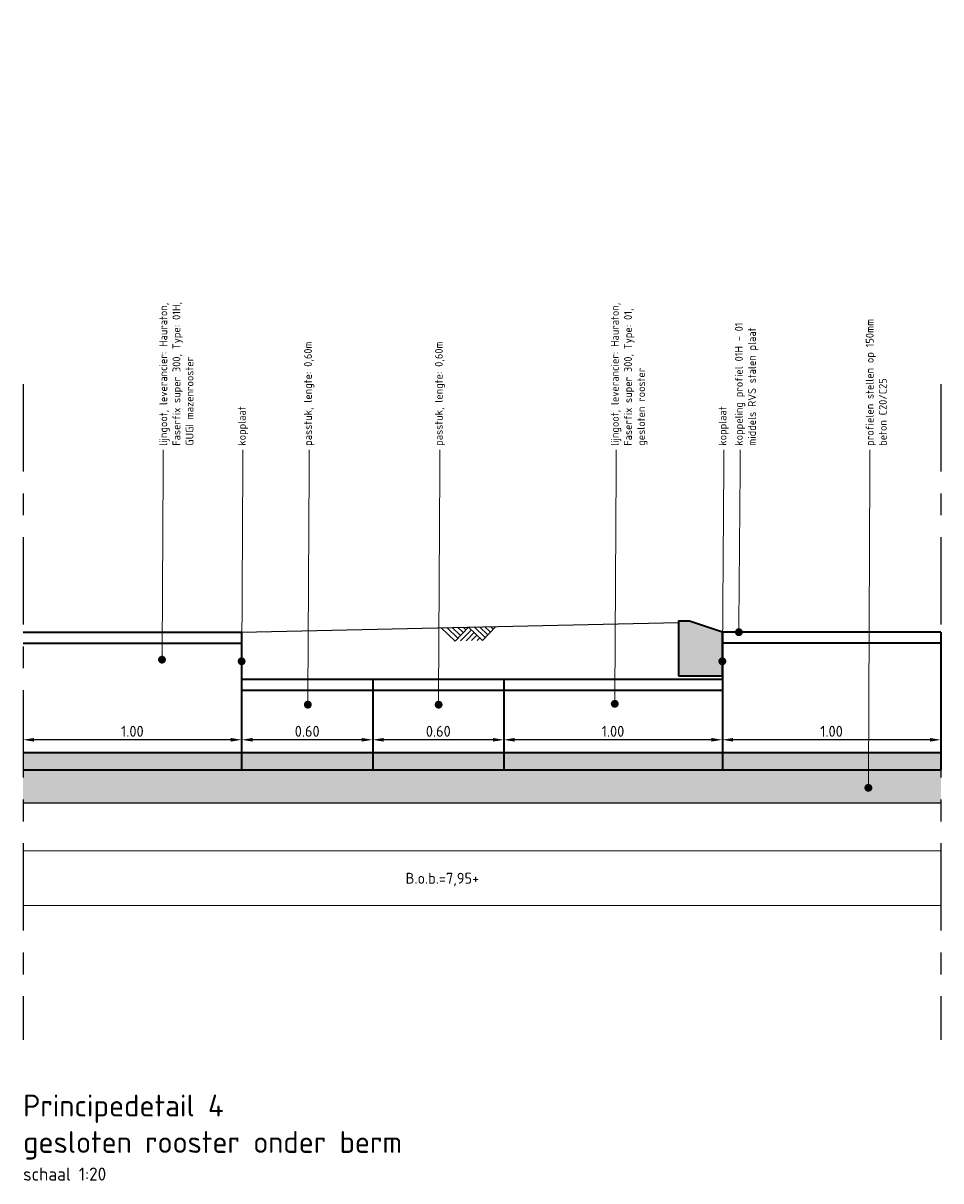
# Model space of a CAD drawing. Header units: metres. Extents: x 2158 to 2361, y 3646 to 3696.
# Tile 3 of 44: x 2182.1 to 2186.3, y 3666.8 to 3672.1. Entities that reach past the tile are written whole.
import ezdxf
from ezdxf import colors
from ezdxf.entities.mleader import LeaderData, LeaderLine
from ezdxf.math import Vec2, Vec3

# ---------------------------------------------------------------- set-up
doc = ezdxf.new("R2010")
doc.units = ezdxf.units.M
doc.header["$LTSCALE"] = 5
doc.linetypes.add('XX-AFBREEK', pattern=[7, 4, -1, 1, -1])
for name, color, linetype, lineweight in [('N-WE-GW-MAAIVELD-SD', 90, 'Continuous', 25), ('N-WE-RI-HWA-BETONVORM-V', 254, 'Continuous', 18), ('N-WE-RI-HWA-duiker-G', 150, 'Continuous', 18), ('N-WE-RI-HWA_GOOT_LIJNGOOT-G gesloten', 1, 'Continuous', 35), ('N-WE-RI-HWA_GOOT_LIJNGOOT-V gesloten', 253, 'Continuous', 18), ('N-WE-VH-KANTOPSLUITING-A', 253, 'Continuous', 35), ('N-WE-VH-KANTOPSLUITING-G', 3, 'Continuous', 35), ('X-XX-AL-AANPIJLING-T18', 10, 'Continuous', 15), ('X-XX-AL-AFBREEKLIJN-GD', 7, 'XX-AFBREEK', 25), ('X-XX-AL-T18', 10, 'Continuous', 15), ('X-XX-AL-T25', 7, 'Continuous', 25)]:
    doc.layers.add(name, color=color, linetype=linetype, lineweight=lineweight)
doc.layers.add('TM00_MAATVOERING', color=1, linetype='Continuous')
doc.styles.add('NLCS-ISO-M20-T25', font='NLCS-ISO.ttf', dxfattribs={"height": 0.05})
doc.styles.add('NLCS-ISO-M20-T50', font='NLCS-ISO.ttf', dxfattribs={"height": 0.1})
doc.dimstyles.new('NLCS-M20-T25-PIJL_L2_H2', dxfattribs={"dimscale": 0.02, "dimtxt": 2.5, "dimasz": 2.5, "dimexe": 2, "dimexo": 2, "dimgap": 0.7, "dimtad": 1, "dimzin": 0, "dimdsep": 46, "dimtxsty": 'NLCS-ISO-M20-T25', "dimcen": 0, "dimdle": 2, "dimclrd": 256, "dimclre": 256, "dimclrt": 256, "dimazin": 0, "dimtfac": 1, "dimtdec": 3, "dimtofl": 0, "dimtmove": 0, "dimatfit": 3, "dimfxl": 2, "dimfxlon": 1, "dimtfillclr": 256, "dimtolj": 1, "dimtzin": 0, "dimlwd": -1, "dimlwe": -1, "dimarcsym": 0})

# ---------------------------------------------------------------- blocks, each defined once
blk = doc.blocks.new('*D41')
at = {"layer": 'Defpoints', "color": 0, "transparency": 16777216}
for p in [(2182.1017, 3669.3138), (2183.1017, 3669.3138), (2182.1017, 3668.8216)]:
    blk.add_point(p, dxfattribs=at)
at = {"layer": 'TM00_MAATVOERING', "transparency": 16777216}
for p, q in [((2182.1017, 3668.8616), (2182.1017, 3668.7816)), ((2183.1017, 3668.8616), (2183.1017, 3668.7816)), ((2183.0517, 3668.8216), (2182.1517, 3668.8216))]:
    blk.add_line(p, q, dxfattribs=at)
for points in [[(2182.1517, 3668.8299), (2182.1517, 3668.8133), (2182.1017, 3668.8216)], [(2183.0517, 3668.8299), (2183.0517, 3668.8133), (2183.1017, 3668.8216)]]:
    blk.add_solid(points, dxfattribs=at)
at = {"layer": 'TM00_MAATVOERING', "transparency": 16777216, "insert": (2182.6017, 3668.8606), "char_height": 0.05, "attachment_point": 5, "style": 'NLCS-ISO-M20-T25'}
blk.add_mtext('\\A1;1.00', dxfattribs=at)
blk = doc.blocks.new('SGW-GRONDWERK_MAAIVELD-SOD')
at = {"color": 0, "ltscale": 0.1}
for p, q in [((3.13, -3.12), (0, 0)), ((3.75, -2.5), (1.25, 0)), ((4.37, -1.87), (2.5, 0)), ((6.25, 0), (3.13, -3.12)), ((5, -1.25), (3.75, 0)), ((5.62, -0.62), (5, 0)), ((9.38, -3.12), (6.25, 0)), ((10, -2.5), (7.5, 0)), ((10.63, -1.87), (8.75, 0)), ((12.5, 0), (9.38, -3.12)), ((11.25, -1.25), (10, 0)), ((11.88, -0.62), (11.25, 0)), ((6.87, -0.62), (4.37, -3.12)), ((7.5, -1.25), (5.62, -3.12)), ((8.12, -1.87), (6.87, -3.12)), ((8.75, -2.5), (8.12, -3.12))]:
    blk.add_line(p, q, dxfattribs=at)
blk = doc.blocks.new('*D42')
at = {"layer": 'Defpoints', "color": 0, "transparency": 16777216}
for p in [(2184.3011, 3669.3408), (2185.3017, 3669.3138), (2184.3011, 3668.8216)]:
    blk.add_point(p, dxfattribs=at)
at = {"layer": 'TM00_MAATVOERING', "transparency": 16777216}
for p, q in [((2184.3011, 3668.8616), (2184.3011, 3668.7816)), ((2185.3017, 3668.8616), (2185.3017, 3668.7816)), ((2185.2517, 3668.8216), (2184.3511, 3668.8216))]:
    blk.add_line(p, q, dxfattribs=at)
for points in [[(2184.3511, 3668.8299), (2184.3511, 3668.8133), (2184.3011, 3668.8216)], [(2185.2517, 3668.8299), (2185.2517, 3668.8133), (2185.3017, 3668.8216)]]:
    blk.add_solid(points, dxfattribs=at)
at = {"layer": 'TM00_MAATVOERING', "transparency": 16777216, "insert": (2184.8014, 3668.8606), "char_height": 0.05, "attachment_point": 5, "style": 'NLCS-ISO-M20-T25'}
blk.add_mtext('\\A1;1.00', dxfattribs=at)
blk = doc.blocks.new('*D44')
at = {"layer": 'Defpoints', "color": 0, "transparency": 16777216}
for p in [(2183.7017, 3669.0988), (2184.3017, 3669.0988), (2183.7017, 3668.8216)]:
    blk.add_point(p, dxfattribs=at)
at = {"layer": 'TM00_MAATVOERING', "transparency": 16777216}
for p, q in [((2183.7017, 3668.8616), (2183.7017, 3668.7816)), ((2184.3017, 3668.8616), (2184.3017, 3668.7816)), ((2184.2517, 3668.8216), (2183.7517, 3668.8216))]:
    blk.add_line(p, q, dxfattribs=at)
for points in [[(2183.7517, 3668.8299), (2183.7517, 3668.8133), (2183.7017, 3668.8216)], [(2184.2517, 3668.8299), (2184.2517, 3668.8133), (2184.3017, 3668.8216)]]:
    blk.add_solid(points, dxfattribs=at)
at = {"layer": 'TM00_MAATVOERING', "transparency": 16777216, "insert": (2184.0017, 3668.8606), "char_height": 0.05, "attachment_point": 5, "style": 'NLCS-ISO-M20-T25'}
blk.add_mtext('\\A1;0.60', dxfattribs=at)
blk = doc.blocks.new('*D45')
at = {"layer": 'Defpoints', "color": 0, "transparency": 16777216}
for p in [(2183.1017, 3669.0988), (2183.7017, 3669.0988), (2183.1017, 3668.8216)]:
    blk.add_point(p, dxfattribs=at)
at = {"layer": 'TM00_MAATVOERING', "transparency": 16777216}
for p, q in [((2183.1017, 3668.8616), (2183.1017, 3668.7816)), ((2183.7017, 3668.8616), (2183.7017, 3668.7816)), ((2183.6517, 3668.8216), (2183.1517, 3668.8216))]:
    blk.add_line(p, q, dxfattribs=at)
for points in [[(2183.1517, 3668.8299), (2183.1517, 3668.8133), (2183.1017, 3668.8216)], [(2183.6517, 3668.8299), (2183.6517, 3668.8133), (2183.7017, 3668.8216)]]:
    blk.add_solid(points, dxfattribs=at)
at = {"layer": 'TM00_MAATVOERING', "transparency": 16777216, "insert": (2183.4017, 3668.8606), "char_height": 0.05, "attachment_point": 5, "style": 'NLCS-ISO-M20-T25'}
blk.add_mtext('\\A1;0.60', dxfattribs=at)
blk = doc.blocks.new('*D46')
at = {"layer": 'Defpoints', "color": 0, "transparency": 16777216}
for p in [(2185.3011, 3669.3408), (2186.3017, 3669.3138), (2185.3011, 3668.8216)]:
    blk.add_point(p, dxfattribs=at)
at = {"layer": 'TM00_MAATVOERING', "transparency": 16777216}
for p, q in [((2185.3011, 3668.8616), (2185.3011, 3668.7816)), ((2186.3017, 3668.8616), (2186.3017, 3668.7816)), ((2186.2517, 3668.8216), (2185.3511, 3668.8216))]:
    blk.add_line(p, q, dxfattribs=at)
for points in [[(2185.3511, 3668.8299), (2185.3511, 3668.8133), (2185.3011, 3668.8216)], [(2186.2517, 3668.8299), (2186.2517, 3668.8133), (2186.3017, 3668.8216)]]:
    blk.add_solid(points, dxfattribs=at)
at = {"layer": 'TM00_MAATVOERING', "transparency": 16777216, "insert": (2185.8014, 3668.8606), "char_height": 0.05, "attachment_point": 5, "style": 'NLCS-ISO-M20-T25'}
blk.add_mtext('\\A1;1.00', dxfattribs=at)
blk = doc.blocks.new('Geleideband 5 20x25')
at = {"layer": 'N-WE-VH-KANTOPSLUITING-A'}
h = blk.add_hatch(color=253, dxfattribs=at)
h.dxf.hatch_style = 1
h.paths.add_polyline_path([(0.2, -0.2), (0, -0.2), (0, 0), (0.15, 0.05), (0.2, 0.05)])
at = {"layer": 'N-WE-VH-KANTOPSLUITING-G', "flags": 128}
blk.add_lwpolyline([(0.2, -0.2), (0, -0.2), (0, 0), (0.15, 0.05), (0.2, 0.05)], close=True, dxfattribs=at)
blk = doc.blocks.new('_Dot')
at = {"color": 0, "linetype": 'ByBlock', "lineweight": -2}
blk.add_line((-0.5, 0), (-1, 0), dxfattribs=at)
at = {"color": 0, "linetype": 'ByBlock', "const_width": 0.5}
blk.add_lwpolyline([(-0.25, 0, 1), (0.25, 0, 1)], format="xyb", close=True, dxfattribs=at)

msp = doc.modelspace()

# ---------------------------------------------------------------- hatches: boundary and pattern name
at = {"layer": 'N-WE-RI-HWA-BETONVORM-V'}
h = msp.add_hatch(dxfattribs=at)
h.set_pattern_fill('ACO-BETON_LICHT', color=256, scale=0.02, pattern_type=2)
h.set_pattern_definition([(140, (2209.44776, 3667.44853), (0.00637563, 0.07287387), [0.00762, -0.08382]), (85, (2209.44776, 3667.44853), (-0.07642266, -0.01409713), [0.006096, -0.067056]), (190.451, (2209.44829, 3667.454605), (-0.07004668, 0.058777), [0.006476, -0.071236]), (136.1842, (2209.42744, 3667.44853), (0.01681693, 0.10843162), [0.01143, -0.12573]), (186.6356, (2209.42884, 3667.45757), (-0.09897022, 0.0949617), [0.009714, -0.106854]), (81.184, (2209.42744, 3667.44853), (-0.09897005, 0.09496184), [0.009144, -0.100584]), (111, (2209.43252, 3667.45869), (0.04090621, 0.06064595), [0.00762, -0.08382]), (56, (2209.43252, 3667.45869), (-0.07367519, 0.02472081), [0.006096, -0.067056]), (161.4514, (2209.43593, 3667.463746), (-0.03276914, 0.0853666), [0.006476, -0.071236]), (127.5, (2209.44776, 3667.448533), (-0.033822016, 0.001235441), [0, -0.0662432, 0, -0.068072, 0, -0.06731]), (97.5, (2209.44776, 3667.448533), (-0.04007223, 0.026727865), [0, -0.0388112, 0, -0.0647192, 0, -0.025654]), (57.5, (2209.44776, 3667.425876), (0.002291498, 0.054236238), [0, -0.0254, 0, -0.079248, 0, -0.105156]), (47.5, (2209.44776, 3667.415716), (-0.0101706, 0.05925167), [0, -0.03302, 0, -0.0526288, 0, -0.074676])])
h.paths.add_polyline_path([(2186.3017, 3668.5338), (2186.3017, 3668.6838), (2182.1017, 3668.6838), (2182.1017, 3668.5338)])
at = {"layer": 'N-WE-RI-HWA_GOOT_LIJNGOOT-V gesloten', "ltscale": 0.2}
h = msp.add_hatch(color=256, dxfattribs=at)
h.dxf.hatch_style = 1
h.paths.add_polyline_path([(2183.1017, 3668.7638), (2182.1017, 3668.7638), (2182.1017, 3668.6838), (2183.1017, 3668.6838)])
h = msp.add_hatch(color=256, dxfattribs=at)
h.dxf.hatch_style = 1
h.paths.add_polyline_path([(2183.3017, 3668.7638), (2183.1017, 3668.7638), (2183.1017, 3668.6838), (2183.3017, 3668.6838)])
h = msp.add_hatch(color=256, dxfattribs=at)
h.dxf.hatch_style = 1
h.paths.add_polyline_path([(2184.3017, 3668.7638), (2183.3017, 3668.7638), (2183.3017, 3668.6838), (2184.3017, 3668.6838)])
h = msp.add_hatch(color=256, dxfattribs=at)
h.dxf.hatch_style = 1
h.paths.add_polyline_path([(2185.3017, 3668.7638), (2184.3017, 3668.7638), (2184.3017, 3668.6838), (2185.3017, 3668.6838)])
h = msp.add_hatch(color=256, dxfattribs=at)
h.dxf.hatch_style = 1
h.paths.add_polyline_path([(2186.3017, 3668.7638), (2185.3017, 3668.7638), (2185.3017, 3668.6838), (2186.3017, 3668.6838)])

# ---------------------------------------------------------------- linework, layer by layer
at = {"layer": 'N-WE-GW-MAAIVELD-SD'}
msp.add_line((2182.1017, 3668.5338), (2186.3017, 3668.5338), dxfattribs=at)
msp.add_lwpolyline([(2183.1017, 3669.3138), (2185.1017, 3669.3588)], dxfattribs=at)
at = {"layer": 'N-WE-RI-HWA-duiker-G'}
for points in [[(2182.1017, 3668.3138), (2186.3017, 3668.3138)], [(2182.1017, 3668.0638), (2186.3017, 3668.0638)]]:
    msp.add_lwpolyline(points, dxfattribs=at)
at = {"layer": 'N-WE-RI-HWA_GOOT_LIJNGOOT-G gesloten'}
for p, q in [((2183.1017, 3669.0988), (2185.3017, 3669.0988)), ((2183.1017, 3669.0488), (2185.3017, 3669.0488))]:
    msp.add_line(p, q, dxfattribs=at)
for points in [[(2182.1017, 3669.3138), (2183.1017, 3669.3138)], [(2183.1017, 3669.3138), (2183.1017, 3668.6838)], [(2185.3017, 3669.3138), (2185.3017, 3668.6838)], [(2186.3017, 3669.3138), (2185.3017, 3669.3138)], [(2186.3017, 3669.3138), (2186.3017, 3668.6838)], [(2182.1017, 3669.2638), (2183.1017, 3669.2638)], [(2186.3017, 3669.2638), (2185.3017, 3669.2638)], [(2183.7017, 3669.0988), (2183.7017, 3668.6838)], [(2184.3017, 3669.0988), (2184.3017, 3668.6838)], [(2182.1017, 3668.7638), (2186.3017, 3668.7638)], [(2182.1017, 3668.6838), (2186.3017, 3668.6838)]]:
    msp.add_lwpolyline(points, dxfattribs=at)
at = {"layer": 'X-XX-AL-AFBREEKLIJN-GD', "ltscale": 0.02}
for p, q in [((2182.1017, 3670.4485), (2182.1017, 3667.4485)), ((2186.3017, 3670.4485), (2186.3017, 3667.4485))]:
    msp.add_line(p, q, dxfattribs=at)

# ---------------------------------------------------------------- block references
at = {"layer": 'N-WE-GW-MAAIVELD-SD', "ltscale": 0.2, "xscale": 0.02, "yscale": 0.02, "zscale": 0.02, "rotation": 1.288937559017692}
msp.add_blockref('SGW-GRONDWERK_MAAIVELD-SOD', (2184.0153, 3669.3344), dxfattribs=at)
at = {"layer": 'N-WE-VH-KANTOPSLUITING-A', "xscale": -1}
msp.add_blockref('Geleideband 5 20x25', (2185.3017, 3669.3138), dxfattribs=at)

# ---------------------------------------------------------------- texts
at = {"layer": 'X-XX-AL-T18', "insert": (2182.1017, 3667.1985), "char_height": 0.1, "width": 5.841356, "attachment_point": 1, "style": 'NLCS-ISO-M20-T50'}
msp.add_mtext('{\\C4;Principedetail 4\\Pgesloten rooster onder berm\\P\\H0.6x;\\C3;schaal 1:20}', dxfattribs=at)
at = {"layer": 'X-XX-AL-T25', "insert": (2183.852, 3668.2132), "char_height": 0.05, "attachment_point": 1, "style": 'NLCS-ISO-M20-T25'}
msp.add_mtext_dynamic_manual_height_columns('B.o.b.=7,95+', width=0.637058, gutter_width=0.625, heights=[0], dxfattribs=at)

# ---------------------------------------------------------------- dimensions: what is measured, and where the dimension line sits
at = {"layer": 'TM00_MAATVOERING'}
for base, p1, p2, picture, middle in [((2184.3011, 3668.8216), (2185.3017, 3669.3138), (2184.3011, 3669.3408), '*D42', (2184.8014, 3668.8606)), ((2185.3011, 3668.8216), (2186.3017, 3669.3138), (2185.3011, 3669.3408), '*D46', (2185.8014, 3668.8606)), ((2182.1017, 3668.8216), (2183.1017, 3669.3138), (2182.1017, 3669.3138), '*D41', (2182.6017, 3668.8606)), ((2183.1017, 3668.8216), (2183.7017, 3669.0988), (2183.1017, 3669.0988), '*D45', (2183.4017, 3668.8606)), ((2183.7017, 3668.8216), (2184.3017, 3669.0988), (2183.7017, 3669.0988), '*D44', (2184.0017, 3668.8606))]:
    dim = msp.add_linear_dim(base=base, p1=p1, p2=p2, dimstyle='NLCS-M20-T25-PIJL_L2_H2', dxfattribs=at)
    dim.commit()
    dim.dimension.update_dxf_attribs({"geometry": picture, "text_midpoint": middle})

# ---------------------------------------------------------------- leaders
at = {"layer": 'X-XX-AL-AANPIJLING-T18'}
ml = msp.add_multileader_mtext('Standard', dxfattribs=at)
ml.set_content('{\\C2;lijngoot, leverancier: Hauraton,\\PFaserfix super 300, Type: 01H,\\PGUGI mazenrooster}', color=256, style='NLCS-ISO-M20-T50')
ml.set_leader_properties(color=256, linetype='ByLayer', lineweight=-1)
ml.set_arrow_properties(name='DOT')
ml.build(insert=Vec2(0, 0))
ml.multileader.update_dxf_attribs({"text_right_attachment_type": 5, "dogleg_length": 0.045, "arrow_head_size": 0.036})
ctx = ml.context
ctx.base_point, ctx.char_height, ctx.arrow_head_size, ctx.landing_gap_size, ctx.plane_origin, ctx.plane_x_axis, ctx.plane_y_axis = Vec3(2182.7433, 3670.1485), 0.036, 0.036, 0.018, Vec3(2182.7433, 3666.5756), Vec3(0, 1), Vec3(-1, 0)
ctx.right_attachment = 5
notes = []
notes.append((ctx, [(0, (1, 1, 0), (2182.7433, 3670.0585), (0, 1), 0.09, [(0, [(2182.7372, 3669.1881)], 0, [])])]))
ctx.mtext.insert, ctx.mtext.text_direction, ctx.mtext.rotation, ctx.mtext.width, ctx.mtext.flow_direction = Vec3(2182.7253, 3670.1665), Vec3(0, 1), 1.570796, 1.933083, 5
ml = msp.add_multileader_mtext('Standard', dxfattribs=at)
ml.set_content('{\\C2;kopplaat}', color=256, style='NLCS-ISO-M20-T50')
ml.set_leader_properties(color=256, linetype='ByLayer', lineweight=-1)
ml.set_arrow_properties(name='DOT')
ml.build(insert=Vec2(0, 0))
ml.multileader.update_dxf_attribs({"text_right_attachment_type": 5, "dogleg_length": 0.045, "arrow_head_size": 0.036})
ctx = ml.context
ctx.base_point, ctx.char_height, ctx.arrow_head_size, ctx.landing_gap_size, ctx.plane_origin, ctx.plane_x_axis, ctx.plane_y_axis = Vec3(2183.1078, 3670.1485), 0.036, 0.036, 0.018, Vec3(2183.1078, 3666.5923), Vec3(0, 1), Vec3(-1, 0)
ctx.right_attachment = 5
notes.append((ctx, [(0, (1, 1, 0), (2183.1078, 3670.0752), (0, 1), 0.0733, [(0, [(2183.1017, 3669.1808)], 0, [])])]))
ctx.mtext.insert, ctx.mtext.text_direction, ctx.mtext.rotation, ctx.mtext.width, ctx.mtext.flow_direction = Vec3(2183.0844, 3670.1665), Vec3(0, 1), 1.570796, 1.933083, 5
ml = msp.add_multileader_mtext('Standard', dxfattribs=at)
ml.set_content('{\\C2;passtuk, lengte: 0,60m}', color=256, style='NLCS-ISO-M20-T50')
ml.set_leader_properties(color=256, linetype='ByLayer', lineweight=-1)
ml.set_arrow_properties(name='DOT')
ml.build(insert=Vec2(0, 0))
ml.multileader.update_dxf_attribs({"text_right_attachment_type": 5, "dogleg_length": 0.045, "arrow_head_size": 0.036})
ctx = ml.context
ctx.base_point, ctx.char_height, ctx.arrow_head_size, ctx.landing_gap_size, ctx.plane_origin, ctx.plane_x_axis, ctx.plane_y_axis = Vec3(2183.4107, 3670.1485), 0.036, 0.036, 0.018, Vec3(2183.4107, 3666.5756), Vec3(0, 1), Vec3(-1, 0)
ctx.right_attachment = 5
notes.append((ctx, [(0, (1, 1, 0), (2183.4107, 3670.0585), (0, 1), 0.09, [(0, [(2183.4046, 3668.9822)], 0, [])])]))
ctx.mtext.insert, ctx.mtext.text_direction, ctx.mtext.rotation, ctx.mtext.width, ctx.mtext.flow_direction = Vec3(2183.3873, 3670.1665), Vec3(0, 1), 1.570796, 1.933083, 5
ml = msp.add_multileader_mtext('Standard', dxfattribs=at)
ml.set_content('{\\C2;passtuk, lengte: 0,60m}', color=256, style='NLCS-ISO-M20-T50')
ml.set_leader_properties(color=256, linetype='ByLayer', lineweight=-1)
ml.set_arrow_properties(name='DOT')
ml.build(insert=Vec2(0, 0))
ml.multileader.update_dxf_attribs({"text_right_attachment_type": 5, "dogleg_length": 0.045, "arrow_head_size": 0.036})
ctx = ml.context
ctx.base_point, ctx.char_height, ctx.arrow_head_size, ctx.landing_gap_size, ctx.plane_origin, ctx.plane_x_axis, ctx.plane_y_axis = Vec3(2184.0093, 3670.1485), 0.036, 0.036, 0.018, Vec3(2184.0093, 3666.5756), Vec3(0, 1), Vec3(-1, 0)
ctx.right_attachment = 5
notes.append((ctx, [(0, (1, 1, 0), (2184.0093, 3670.0585), (0, 1), 0.09, [(0, [(2184.0032, 3668.9822)], 0, [])])]))
ctx.mtext.insert, ctx.mtext.text_direction, ctx.mtext.rotation, ctx.mtext.width, ctx.mtext.flow_direction = Vec3(2183.9859, 3670.1665), Vec3(0, 1), 1.570796, 1.933083, 5
ml = msp.add_multileader_mtext('Standard', dxfattribs=at)
ml.set_content('{\\C2;lijngoot, leverancier: Hauraton,\\PFaserfix super 300, Type: 01,\\Pgesloten rooster}', color=256, style='NLCS-ISO-M20-T50')
ml.set_leader_properties(color=256, linetype='ByLayer', lineweight=-1)
ml.set_arrow_properties(name='DOT')
ml.build(insert=Vec2(0, 0))
ml.multileader.update_dxf_attribs({"text_right_attachment_type": 5, "dogleg_length": 0.045, "arrow_head_size": 0.036})
ctx = ml.context
ctx.base_point, ctx.char_height, ctx.arrow_head_size, ctx.landing_gap_size, ctx.plane_origin, ctx.plane_x_axis, ctx.plane_y_axis = Vec3(2184.8153, 3670.1485), 0.036, 0.036, 0.018, Vec3(2184.8153, 3666.5756), Vec3(0, 1), Vec3(-1, 0)
ctx.right_attachment = 5
notes.append((ctx, [(0, (1, 1, 0), (2184.8153, 3670.0585), (0, 1), 0.09, [(0, [(2184.8092, 3668.9861)], 0, [])])]))
ctx.mtext.insert, ctx.mtext.text_direction, ctx.mtext.rotation, ctx.mtext.width, ctx.mtext.flow_direction = Vec3(2184.7919, 3670.1665), Vec3(0, 1), 1.570796, 1.933083, 5
ml = msp.add_multileader_mtext('Standard', dxfattribs=at)
ml.set_content('{\\C2;kopplaat}', color=256, style='NLCS-ISO-M20-T50')
ml.set_leader_properties(color=256, linetype='ByLayer', lineweight=-1)
ml.set_arrow_properties(name='DOT')
ml.build(insert=Vec2(0, 0))
ml.multileader.update_dxf_attribs({"text_right_attachment_type": 5, "dogleg_length": 0.045, "arrow_head_size": 0.036})
ctx = ml.context
ctx.base_point, ctx.char_height, ctx.arrow_head_size, ctx.landing_gap_size, ctx.plane_origin, ctx.plane_x_axis, ctx.plane_y_axis = Vec3(2185.3078, 3670.1485), 0.036, 0.036, 0.018, Vec3(2185.3078, 3666.5923), Vec3(0, 1), Vec3(-1, 0)
ctx.right_attachment = 5
notes.append((ctx, [(0, (1, 1, 0), (2185.3078, 3670.0752), (0, 1), 0.0733, [(0, [(2185.3017, 3669.1808)], 0, [])])]))
ctx.mtext.insert, ctx.mtext.text_direction, ctx.mtext.rotation, ctx.mtext.width, ctx.mtext.flow_direction = Vec3(2185.2844, 3670.1665), Vec3(0, 1), 1.570796, 1.933083, 5
ml = msp.add_multileader_mtext('Standard', dxfattribs=at)
ml.set_content('{\\C2;koppeling profiel 01H - 01 \\Pmiddels RVS stalen plaat}', color=256, style='NLCS-ISO-M20-T50')
ml.set_leader_properties(color=256, linetype='ByLayer', lineweight=-1)
ml.set_arrow_properties(name='DOT')
ml.build(insert=Vec2(0, 0))
ml.multileader.update_dxf_attribs({"text_right_attachment_type": 5, "dogleg_length": 0.045, "arrow_head_size": 0.036})
ctx = ml.context
ctx.base_point, ctx.char_height, ctx.arrow_head_size, ctx.landing_gap_size, ctx.plane_origin, ctx.plane_x_axis, ctx.plane_y_axis = Vec3(2185.3827, 3670.1485), 0.036, 0.036, 0.018, Vec3(2185.3827, 3666.5756), Vec3(0, 1), Vec3(-1, 0)
ctx.right_attachment = 5
notes.append((ctx, [(0, (1, 1, 0), (2185.3827, 3670.0585), (0, 1), 0.09, [(0, [(2185.3774, 3669.3138)], 0, [])])]))
ctx.mtext.insert, ctx.mtext.text_direction, ctx.mtext.rotation, ctx.mtext.width, ctx.mtext.flow_direction = Vec3(2185.3593, 3670.1665), Vec3(0, 1), 1.570796, 1.933083, 5
ml = msp.add_multileader_mtext('Standard', dxfattribs=at)
ml.set_content('{\\C2;profielen stellen op 150mm \\Pbeton C20/C25}', color=256, style='NLCS-ISO-M20-T50')
ml.set_leader_properties(color=256, linetype='ByLayer', lineweight=-1)
ml.set_arrow_properties(name='DOT')
ml.build(insert=Vec2(0, 0))
ml.multileader.update_dxf_attribs({"text_right_attachment_type": 5, "dogleg_length": 0.045, "arrow_head_size": 0.036})
ctx = ml.context
ctx.base_point, ctx.char_height, ctx.arrow_head_size, ctx.landing_gap_size, ctx.plane_origin, ctx.plane_x_axis, ctx.plane_y_axis = Vec3(2185.9761, 3670.1485), 0.036, 0.036, 0.018, Vec3(2185.9761, 3666.5756), Vec3(0, 1), Vec3(-1, 0)
ctx.right_attachment = 5
notes.append((ctx, [(0, (1, 1, 0), (2185.9761, 3670.0585), (0, 1), 0.09, [(0, [(2185.97, 3668.6018)], 0, [])])]))
ctx.mtext.insert, ctx.mtext.text_direction, ctx.mtext.rotation, ctx.mtext.width, ctx.mtext.flow_direction = Vec3(2185.9581, 3670.1665), Vec3(0, 1), 1.570796, 1.933083, 5
for ctx, leaders in notes:
    for number, flags, end, landing, length, lines in leaders:
        leader = LeaderData()
        leader.index, (leader.has_last_leader_line, leader.has_dogleg_vector, leader.attachment_direction) = number, flags
        leader.last_leader_point, leader.dogleg_vector, leader.dogleg_length = Vec3(end), Vec3(landing), length
        for number, points, colour, breaks in lines:
            line = LeaderLine()
            line.index, line.vertices, line.color, line.breaks = number, Vec3.list(points), colors.encode_raw_color(colour), breaks
            leader.lines.append(line)
        ctx.leaders.append(leader)

doc.saveas('drawing.dxf')
